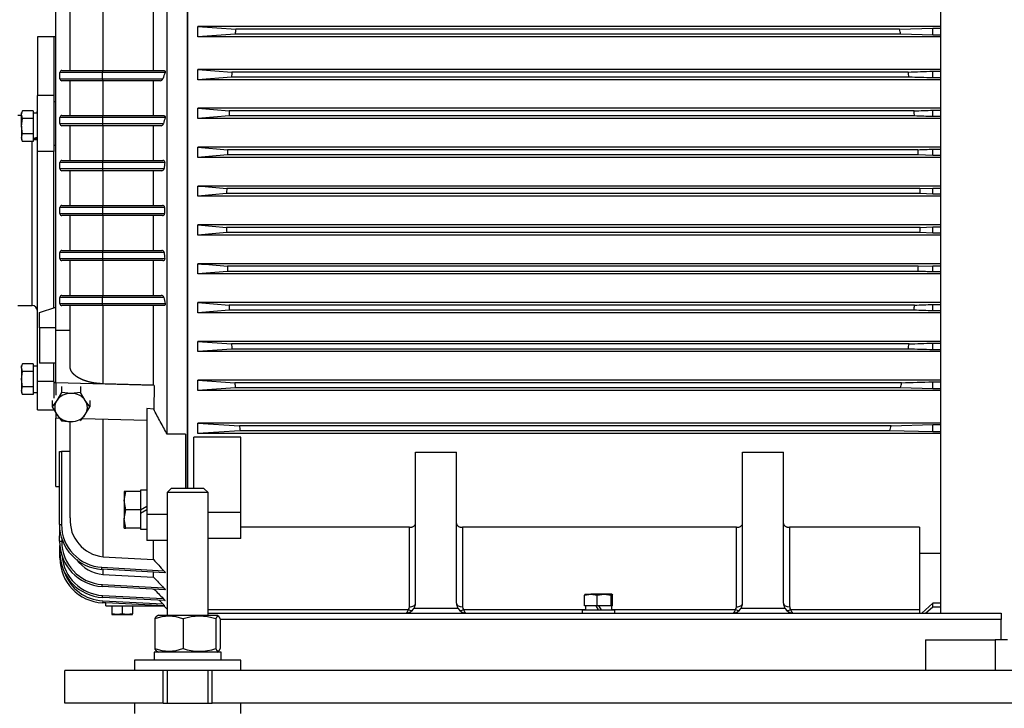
# Model space of a CAD drawing. Header units: millimetres. Extents: x 0 to 415, y -2 to 292.
# Tile 17 of 19: x 246 to 279, y 248 to 271. Entities that reach past the tile are written whole.
import ezdxf

# ---------------------------------------------------------------- set-up
doc = ezdxf.new("R2010")
doc.units = ezdxf.units.MM
for name, color, linetype in [('20_5', 7, 'Continuous'), ('Default', 7, 'Continuous'), ('HEX_SCREW_GRADEC', 7, 'Continuous'), ('HMC3-225-FRAME-B', 7, 'Continuous'), ('HMC3-225-SHIELD_', 7, 'Continuous'), ('HMC3-225_FAN_COV', 7, 'Continuous'), ('HMC3-225_OUTER_B', 7, 'Continuous'), ('NAKRĘTKA_M20-OCY', 7, 'Continuous'), ('OGRANICZNIK_SILN', 7, 'Continuous'), ('PLAIN_WASHERS--P', 7, 'Continuous'), ('PODKŁADKA_OKR._D', 7, 'Continuous'), ('PRĘT_GWINTOWANY', 7, 'Continuous'), ('PŁYTA_PODSTAWY_S', 7, 'Continuous'), ('SPRING_LOCK_WASH', 7, 'Continuous')]:
    doc.layers.add(name, color=color, linetype=linetype)

# ---------------------------------------------------------------- blocks, each defined once
blk = doc.blocks.new('SE3')
at = {"layer": '20_5', "color": 7, "linetype": 'Continuous'}
for p, q in [((252.995, 250.294), (250.813, 250.294)), ((250.813, 250.294), (250.813, 250.027)), ((252.995, 250.027), (252.995, 250.294))]:
    blk.add_line(p, q, dxfattribs=at)
at = {"layer": 'HEX_SCREW_GRADEC', "color": 7, "linetype": 'Continuous'}
for p, q in [((246.525, 267.945), (246.486, 267.877)), ((246.486, 267.819), (246.524, 267.944)), ((246.486, 267.819), (246.486, 267.877)), ((246.486, 267.444), (246.486, 267.819)), ((246.524, 267.694), (246.486, 267.819)), ((246.864, 267.944), (246.524, 267.944)), ((246.525, 267.946), (246.525, 267.945)), ((246.864, 267.944), (246.864, 267.694)), ((246.486, 267.444), (246.524, 267.694)), ((246.864, 267.694), (246.524, 267.694)), ((246.864, 267.694), (246.864, 267.193)), ((246.486, 267.444), (246.486, 267.068)), ((246.524, 267.193), (246.486, 267.444)), ((246.486, 267.068), (246.524, 267.193)), ((246.864, 267.193), (246.524, 267.193)), ((246.864, 267.193), (246.864, 266.943)), ((246.486, 267.068), (246.486, 267.01)), ((246.524, 266.943), (246.486, 267.068)), ((246.486, 267.01), (246.525, 266.942)), ((246.864, 266.943), (246.524, 266.943)), ((246.525, 259.696), (246.486, 259.627)), ((246.486, 259.569), (246.524, 259.694)), ((246.486, 259.569), (246.486, 259.627)), ((246.486, 259.569), (246.486, 259.194)), ((246.524, 259.444), (246.486, 259.569)), ((246.486, 259.194), (246.524, 259.444)), ((246.864, 259.694), (246.524, 259.694)), ((246.864, 259.444), (246.524, 259.444)), ((246.864, 259.694), (246.864, 259.444)), ((246.864, 259.444), (246.864, 258.943)), ((246.486, 259.194), (246.486, 258.818)), ((246.524, 258.943), (246.486, 259.194)), ((246.486, 258.818), (246.524, 258.943)), ((246.486, 258.818), (246.486, 258.76)), ((246.524, 258.693), (246.486, 258.818)), ((246.864, 258.943), (246.524, 258.943)), ((246.864, 258.943), (246.864, 258.693)), ((247.796, 258.96), (247.796, 258.755)), ((248.412, 258.96), (248.412, 258.755)), ((246.486, 258.76), (246.525, 258.692)), ((246.864, 258.693), (246.524, 258.693)), ((247.642, 258.501), (247.488, 258.294)), ((247.488, 258.498), (247.488, 258.294)), ((247.796, 258.755), (247.642, 258.501)), ((248.104, 258.732), (247.796, 258.755)), ((248.412, 258.755), (248.104, 258.732)), ((248.566, 258.501), (248.412, 258.755)), ((248.72, 258.294), (248.566, 258.501)), ((248.72, 258.498), (248.72, 258.294)), ((247.488, 258.294), (247.642, 258.039)), ((248.566, 258.039), (248.72, 258.294)), ((247.642, 258.039), (247.796, 257.832)), ((248.412, 257.832), (248.566, 258.039)), ((247.796, 257.832), (248.104, 257.808)), ((249.834, 255.536), (249.834, 255.236)), ((249.834, 255.236), (249.887, 255.536)), ((249.887, 255.536), (249.834, 255.536)), ((250.364, 255.536), (249.887, 255.536)), ((250.364, 255.536), (250.364, 255.42)), ((249.834, 255.236), (249.834, 254.636)), ((249.887, 254.936), (249.834, 255.236)), ((250.364, 255.051), (250.364, 254.936)), ((249.834, 254.636), (249.887, 254.936)), ((249.834, 254.336), (249.834, 254.636)), ((249.887, 254.336), (249.834, 254.636)), ((250.364, 254.936), (249.887, 254.936)), ((250.364, 254.936), (250.364, 254.816)), ((249.834, 254.336), (249.887, 254.336)), ((250.364, 254.336), (249.887, 254.336)), ((250.364, 254.451), (250.364, 254.336)), ((264.849, 252.147), (265.054, 252.185)), ((264.869, 252.179), (264.849, 252.147)), ((264.849, 251.807), (264.849, 252.147)), ((264.871, 252.185), (265.054, 252.185)), ((265.485, 252.185), (265.054, 252.185)), ((265.054, 252.185), (265.258, 252.147)), ((265.258, 252.147), (265.485, 252.185)), ((265.258, 251.807), (265.258, 252.147)), ((265.735, 252.185), (265.485, 252.185)), ((265.485, 252.185), (265.712, 252.147)), ((265.712, 252.147), (265.735, 252.185)), ((265.712, 251.807), (265.712, 252.147)), ((265.735, 252.185), (265.737, 252.185)), ((265.735, 252.185), (265.758, 252.147)), ((265.758, 251.807), (265.758, 252.147)), ((249.437, 251.799), (249.437, 251.544)), ((249.771, 251.799), (249.771, 251.544)), ((250.104, 251.799), (250.104, 251.544)), ((265.258, 251.807), (264.849, 251.807)), ((265.712, 251.807), (265.258, 251.807)), ((265.758, 251.807), (265.712, 251.807)), ((249.437, 251.544), (249.437, 251.515)), ((249.604, 251.515), (249.437, 251.544)), ((249.437, 251.515), (249.604, 251.515)), ((249.771, 251.544), (249.604, 251.515)), ((249.604, 251.515), (249.937, 251.515)), ((249.937, 251.515), (249.771, 251.544)), ((250.104, 251.544), (249.937, 251.515)), ((249.937, 251.515), (250.104, 251.515)), ((250.104, 251.515), (250.104, 251.544))]:
    blk.add_line(p, q, dxfattribs=at)
for major_axis, start_param, end_param in [((0.533, 0), 2.617994, 3.665191), ((-0.533, 0), 4.712389, 5.759587), ((0.533, 0), 0.523599, 1.570796), ((-0.533, 0), 2.617994, 3.665191), ((0.533, 0), 3.665191, 4.712389), ((0.533, 0), 4.712389, 5.759587)]:
    blk.add_ellipse((248.104, 258.27), major_axis=major_axis, ratio=0.866025, start_param=start_param, end_param=end_param, dxfattribs=at)
at = {"layer": 'HMC3-225-FRAME-B', "color": 7, "linetype": 'Continuous'}
for p, q in [((251.904, 274.052), (251.904, 255.627)), ((252.237, 270.694), (253.472, 270.61)), ((252.237, 270.36), (252.237, 270.694)), ((276.471, 270.694), (252.237, 270.694)), ((253.456, 270.444), (252.237, 270.36)), ((276.471, 270.36), (252.237, 270.36)), ((275.16, 270.444), (253.456, 270.444)), ((275.123, 270.61), (253.472, 270.61)), ((275.123, 270.61), (276.204, 270.642)), ((276.204, 270.412), (275.16, 270.444)), ((276.204, 270.412), (276.204, 270.642)), ((276.204, 270.642), (276.471, 270.642)), ((276.471, 270.412), (276.204, 270.412)), ((252.237, 269.294), (253.348, 269.21)), ((252.237, 268.96), (252.237, 269.294)), ((276.471, 269.294), (252.237, 269.294)), ((275.403, 269.21), (253.348, 269.21)), ((276.204, 269.018), (276.204, 269.237)), ((276.204, 269.237), (276.471, 269.237)), ((253.335, 269.044), (252.237, 268.96)), ((276.471, 268.96), (252.237, 268.96)), ((275.431, 269.044), (253.335, 269.044)), ((276.471, 269.018), (276.204, 269.018)), ((252.237, 268.027), (253.264, 267.944)), ((252.237, 267.694), (252.237, 268.027)), ((276.471, 268.027), (252.237, 268.027)), ((275.593, 267.944), (253.264, 267.944)), ((276.204, 267.756), (276.204, 267.966)), ((276.204, 267.966), (276.471, 267.966)), ((253.255, 267.777), (252.237, 267.694)), ((276.471, 267.694), (252.237, 267.694)), ((275.613, 267.777), (253.255, 267.777)), ((276.471, 267.756), (276.204, 267.756)), ((252.237, 266.76), (253.207, 266.677)), ((252.237, 266.427), (252.237, 266.76)), ((276.471, 266.76), (252.237, 266.76)), ((275.733, 266.51), (253.202, 266.51)), ((275.721, 266.677), (253.207, 266.677)), ((276.204, 266.492), (275.733, 266.51)), ((276.204, 266.492), (276.204, 266.695)), ((276.204, 266.695), (276.471, 266.695)), ((276.471, 266.427), (252.237, 266.427)), ((276.471, 266.492), (276.204, 266.492)), ((252.237, 265.16), (252.237, 265.494)), ((276.471, 265.494), (252.237, 265.494)), ((253.176, 265.244), (252.237, 265.16)), ((275.791, 265.244), (253.176, 265.244)), ((275.787, 265.41), (253.178, 265.41)), ((275.787, 265.41), (276.204, 265.427)), ((276.204, 265.227), (275.791, 265.244)), ((276.204, 265.227), (276.204, 265.427)), ((276.204, 265.427), (276.471, 265.427)), ((276.471, 265.227), (276.204, 265.227)), ((276.471, 265.16), (252.237, 265.16)), ((252.237, 263.894), (252.237, 264.227)), ((252.237, 264.227), (253.176, 264.144)), ((276.471, 264.227), (252.237, 264.227)), ((275.791, 264.144), (253.176, 264.144)), ((275.787, 263.977), (253.178, 263.977)), ((276.204, 263.961), (275.787, 263.977)), ((275.791, 264.144), (276.204, 264.16)), ((276.204, 263.961), (276.204, 264.16)), ((276.204, 264.16), (276.471, 264.16)), ((276.471, 263.961), (276.204, 263.961)), ((276.471, 263.894), (252.237, 263.894)), ((252.237, 262.627), (252.237, 262.96)), ((276.471, 262.96), (252.237, 262.96)), ((253.207, 262.71), (252.237, 262.627)), ((275.733, 262.877), (253.202, 262.877)), ((275.721, 262.71), (253.207, 262.71)), ((275.733, 262.877), (276.204, 262.895)), ((276.204, 262.692), (276.204, 262.895)), ((276.204, 262.895), (276.471, 262.895)), ((276.471, 262.692), (276.204, 262.692)), ((276.471, 262.627), (252.237, 262.627)), ((252.237, 261.694), (253.255, 261.61)), ((252.237, 261.36), (252.237, 261.694)), ((276.471, 261.694), (252.237, 261.694)), ((253.264, 261.444), (252.237, 261.36)), ((275.613, 261.61), (253.255, 261.61)), ((275.593, 261.444), (253.264, 261.444)), ((276.204, 261.422), (276.204, 261.632)), ((276.204, 261.632), (276.471, 261.632)), ((276.471, 261.422), (276.204, 261.422)), ((276.471, 261.36), (252.237, 261.36)), ((252.237, 260.094), (252.237, 260.427)), ((252.237, 260.427), (253.335, 260.344)), ((276.471, 260.427), (252.237, 260.427)), ((253.348, 260.177), (252.237, 260.094)), ((276.471, 260.094), (252.237, 260.094)), ((275.431, 260.344), (253.335, 260.344)), ((275.403, 260.177), (253.348, 260.177)), ((276.204, 260.151), (276.204, 260.37)), ((276.204, 260.37), (276.471, 260.37)), ((276.471, 260.151), (276.204, 260.151)), ((252.237, 258.827), (252.237, 259.16)), ((252.237, 259.16), (253.443, 259.077)), ((276.471, 259.16), (252.237, 259.16)), ((253.459, 258.91), (252.237, 258.827)), ((276.471, 258.827), (252.237, 258.827)), ((275.189, 259.077), (253.443, 259.077)), ((275.152, 258.91), (253.459, 258.91)), ((276.204, 258.879), (275.152, 258.91)), ((276.204, 258.879), (276.204, 259.108)), ((276.204, 259.108), (276.471, 259.108)), ((276.471, 258.879), (276.204, 258.879)), ((252.237, 257.427), (252.237, 257.76)), ((252.237, 257.76), (253.592, 257.677)), ((276.471, 257.76), (252.237, 257.76)), ((274.851, 257.677), (253.592, 257.677)), ((274.851, 257.677), (276.204, 257.713)), ((276.204, 257.474), (276.204, 257.713)), ((276.204, 257.713), (276.471, 257.713)), ((252.104, 255.627), (252.104, 257.299)), ((253.637, 257.299), (252.104, 257.299)), ((253.612, 257.51), (252.237, 257.427)), ((276.471, 257.427), (252.237, 257.427)), ((274.806, 257.51), (253.612, 257.51)), ((253.637, 254.85), (253.637, 257.299)), ((276.204, 257.474), (274.806, 257.51)), ((276.471, 257.474), (276.204, 257.474)), ((259.337, 251.894), (259.337, 256.809)), ((259.337, 256.809), (260.671, 256.809)), ((260.671, 251.894), (260.671, 256.809)), ((270.004, 251.894), (270.004, 256.809)), ((270.004, 256.809), (271.337, 256.809)), ((271.337, 251.894), (271.337, 256.809)), ((253.637, 254.85), (252.571, 254.85)), ((253.637, 254.002), (253.637, 254.85)), ((259.137, 254.363), (253.637, 254.363)), ((259.137, 251.765), (259.137, 254.363)), ((260.871, 254.363), (260.871, 251.765)), ((269.804, 254.363), (260.871, 254.363)), ((269.804, 251.765), (269.804, 254.363)), ((271.537, 254.363), (271.537, 251.765)), ((275.771, 254.363), (271.537, 254.363)), ((275.771, 254.363), (275.771, 251.679)), ((253.637, 254.002), (252.571, 254.002)), ((276.471, 253.513), (275.771, 253.513)), ((276.204, 251.887), (275.851, 251.56)), ((275.97, 251.56), (276.204, 251.769)), ((276.204, 251.769), (276.204, 251.887)), ((276.471, 251.887), (276.204, 251.887)), ((276.204, 251.769), (276.471, 251.769)), ((252.571, 251.679), (259.106, 251.679)), ((252.571, 251.56), (278.437, 251.56)), ((259.293, 251.727), (260.715, 251.727)), ((260.902, 251.679), (264.875, 251.679)), ((265.733, 251.679), (269.773, 251.679)), ((269.959, 251.727), (271.382, 251.727)), ((271.568, 251.679), (275.771, 251.679)), ((275.771, 251.679), (275.771, 251.56)), ((278.437, 251.56), (278.437, 251.36)), ((278.437, 251.36), (252.97, 251.36)), ((278.437, 250.694), (278.437, 251.36))]:
    blk.add_line(p, q, dxfattribs=at)
for centre, radius, start, end in [((314.524, 264.486), 61.358, 174.27169, 174.42808), ((247.067, 264.254), 28.767, 12.4253, 12.7654), ((313.289, 264.596), 60.119, 175.59786, 175.75716), ((248.283, 264.495), 27.527, 9.5115, 9.8635), ((312.387, 264.656), 59.214, 176.81718, 176.97868), ((249.128, 264.62), 26.672, 6.7978, 7.1585), ((311.722, 264.686), 58.549, 178.05109, 178.21427), ((249.705, 264.678), 26.093, 4.0278, 4.3948), ((311.403, 264.693), 58.229, 179.29451, 179.45848), ((249.996, 264.693), 25.801, 1.2229, 1.593), ((249.996, 264.694), 25.801, 358.407, 358.7772), ((311.696, 264.701), 58.523, 181.78571, 181.94897), ((249.705, 264.71), 26.093, 355.6052, 355.9722), ((312.301, 264.727), 59.128, 183.0212, 183.18294), ((249.128, 264.767), 26.672, 352.8415, 353.2022), ((313.171, 264.783), 60, 184.24269, 184.40229), ((248.283, 264.892), 27.527, 350.1365, 350.4885), ((314.249, 264.874), 61.082, 185.4462, 185.60326), ((247.194, 265.105), 28.637, 347.5065, 347.8479), ((315.584, 265.017), 62.424, 186.75274, 186.90681), ((245.752, 265.459), 30.122, 344.6995, 345.028), ((259.004, 251.765), 0.133, 320, 360), ((259.004, 251.894), 0.333, 330, 0), ((261.004, 251.894), 0.333, 180, 210), ((261.004, 251.765), 0.133, 180, 220), ((269.671, 251.765), 0.133, 320, 0), ((269.671, 251.894), 0.333, 330, 0), ((271.671, 251.894), 0.333, 180, 210), ((271.671, 251.765), 0.133, 180, 220), ((259.004, 251.894), 0.333, 270, 330), ((259.004, 251.91), 0.349, 270.1673, 271.6965), ((261.004, 251.894), 0.333, 210, 270), ((269.671, 251.894), 0.333, 270, 330), ((269.67, 251.91), 0.349, 270.1673, 271.6965), ((271.671, 251.894), 0.333, 210, 270), ((271.671, 251.91), 0.349, 268.3035, 269.7428)]:
    blk.add_arc(centre, radius, start, end, dxfattribs=at)
for centre, major_axis, ratio, start_param, end_param in [((-696.974, 216.82), (1556.759, -2.507), 0.043207, 0.895567, 0.896053), ((-588.151, 313.906), (1359.005, 0.714), 0.04545, -0.881951, -0.88149), ((263.938, 264.694), (0, -25.046), 0.429791, -1.548832, -1.542175), ((-333.132, 229.417), (1070.75, -8.58), 0.043325, 0.965765, 0.966313), ((-611.366, 308.084), (1460.919, 5.164), 0.04273, -0.918494, -0.917985), ((259.137, 251.894), (-0.2, 0), 0.642788, 1.570796, 3.141593), ((260.871, 251.894), (-0.2, 0), 0.642788, 0, 1.570796), ((269.804, 251.894), (-0.2, 0), 0.642788, 1.570796, 3.141593), ((271.537, 251.894), (-0.2, 0), 0.642788, 0, 1.570796), ((259.106, 251.808), (0.153, -0.129), 0.540716, 5.138328, 6.283185), ((260.902, 251.808), (0.153, 0.129), 0.540716, 3.141593, 4.28645), ((269.773, 251.808), (0.153, -0.129), 0.540716, 5.138328, 6.283185), ((271.568, 251.808), (0.153, 0.129), 0.540716, 3.141593, 4.28645)]:
    blk.add_ellipse(centre, major_axis=major_axis, ratio=ratio, start_param=start_param, end_param=end_param, dxfattribs=at)
for points in [[(275.403, 269.21), (275.67, 269.219), (275.937, 269.228), (276.204, 269.237)], [(276.204, 269.018), (275.947, 269.026), (275.689, 269.035), (275.431, 269.044)], [(275.593, 267.944), (275.796, 267.951), (276, 267.958), (276.204, 267.966)], [(253.202, 266.51), (252.88, 266.483), (252.559, 266.455), (252.237, 266.427)], [(252.237, 265.494), (252.551, 265.466), (252.864, 265.438), (253.178, 265.41)], [(253.178, 263.977), (252.864, 263.949), (252.551, 263.921), (252.237, 263.894)], [(252.237, 262.96), (252.559, 262.933), (252.88, 262.905), (253.202, 262.877)], [(276.204, 261.422), (276, 261.429), (275.796, 261.436), (275.593, 261.444)], [(276.204, 260.151), (275.937, 260.159), (275.67, 260.168), (275.403, 260.177)], [(275.431, 260.344), (275.689, 260.352), (275.947, 260.361), (276.204, 260.37)], [(275.189, 259.077), (275.528, 259.087), (275.866, 259.098), (276.204, 259.108)]]:
    blk.add_open_spline(points, degree=3, dxfattribs=at)
for points, knots in [([(259.137, 254.363), (259.141, 254.363), (259.148, 254.363), (259.16, 254.364), (259.171, 254.365), (259.182, 254.366), (259.192, 254.368), (259.203, 254.37), (259.223, 254.374), (259.249, 254.383), (259.279, 254.398), (259.304, 254.417), (259.32, 254.434), (259.329, 254.45), (259.334, 254.462), (259.337, 254.474), (259.337, 254.482), (259.337, 254.486)], [0, 0, 0, 0, 0.035807, 0.071436, 0.107003, 0.142624, 0.178415, 0.214491, 0.250963, 0.376073, 0.499822, 0.623589, 0.7489, 0.812524, 0.875172, 0.937456, 1, 1, 1, 1]), ([(260.671, 254.486), (260.671, 254.483), (260.671, 254.479), (260.672, 254.472), (260.673, 254.465), (260.675, 254.458), (260.678, 254.451), (260.682, 254.445), (260.689, 254.433), (260.703, 254.417), (260.728, 254.398), (260.758, 254.383), (260.788, 254.374), (260.812, 254.368), (260.831, 254.365), (260.851, 254.363), (260.864, 254.363), (260.871, 254.363)], [0, 0, 0, 0, 0.035814, 0.07145, 0.107021, 0.142645, 0.178436, 0.214508, 0.250973, 0.376096, 0.49983, 0.623611, 0.748909, 0.812542, 0.87519, 0.937468, 1, 1, 1, 1]), ([(269.804, 254.363), (269.808, 254.363), (269.815, 254.363), (269.826, 254.364), (269.837, 254.365), (269.848, 254.366), (269.859, 254.368), (269.87, 254.37), (269.889, 254.374), (269.916, 254.383), (269.946, 254.398), (269.971, 254.417), (269.986, 254.434), (269.995, 254.45), (270, 254.462), (270.003, 254.474), (270.004, 254.482), (270.004, 254.486)], [0, 0, 0, 0, 0.035807, 0.071436, 0.107003, 0.142624, 0.178415, 0.214491, 0.250963, 0.376073, 0.499822, 0.623589, 0.7489, 0.812524, 0.875172, 0.937456, 1, 1, 1, 1]), ([(271.337, 254.486), (271.337, 254.483), (271.337, 254.479), (271.338, 254.472), (271.34, 254.465), (271.342, 254.458), (271.345, 254.451), (271.348, 254.445), (271.356, 254.433), (271.37, 254.417), (271.395, 254.398), (271.425, 254.383), (271.454, 254.374), (271.479, 254.368), (271.498, 254.365), (271.518, 254.363), (271.531, 254.363), (271.537, 254.363)], [0, 0, 0, 0, 0.035814, 0.07145, 0.107021, 0.142645, 0.178436, 0.214508, 0.250973, 0.376096, 0.49983, 0.623611, 0.748909, 0.812542, 0.87519, 0.937468, 1, 1, 1, 1]), ([(259.004, 251.56), (259.006, 251.56), (259.01, 251.561), (259.015, 251.561), (259.021, 251.563), (259.026, 251.565), (259.031, 251.567), (259.034, 251.569), (259.037, 251.571), (259.037, 251.571)], [0, 0, 0, 0, 0.0512679, 0.1004734, 0.1476166, 0.1926975, 0.2357162, 0.2766729, 0.296378, 0.296378, 0.296378, 0.296378]), ([(259.037, 251.571), (259.038, 251.572), (259.04, 251.573), (259.044, 251.575), (259.047, 251.579), (259.051, 251.582), (259.054, 251.585), (259.057, 251.588), (259.063, 251.595), (259.071, 251.606), (259.081, 251.622), (259.091, 251.64), (259.099, 251.659), (259.104, 251.673), (259.106, 251.679)], [0.296378, 0.296378, 0.296378, 0.296378, 0.3155676, 0.3524006, 0.3871721, 0.4198822, 0.4505315, 0.4791201, 0.5056486, 0.6136976, 0.7171243, 0.8159593, 0.9102377, 1, 1, 1, 1]), ([(260.902, 251.679), (260.903, 251.676), (260.906, 251.668), (260.91, 251.657), (260.914, 251.647), (260.919, 251.636), (260.924, 251.626), (260.93, 251.617), (260.935, 251.608), (260.941, 251.599), (260.947, 251.591), (260.954, 251.584), (260.962, 251.577), (260.967, 251.573), (260.97, 251.571)], [0, 0, 0, 0, 0.0493171, 0.1000235, 0.152127, 0.2056346, 0.2605529, 0.3168878, 0.3746449, 0.4338295, 0.4944464, 0.5545126, 0.6242536, 0.7036719, 0.7036719, 0.7036719, 0.7036719]), ([(269.671, 251.56), (269.672, 251.56), (269.676, 251.561), (269.682, 251.561), (269.687, 251.563), (269.692, 251.565), (269.697, 251.567), (269.701, 251.569), (269.703, 251.571), (269.704, 251.571)], [0, 0, 0, 0, 0.0512679, 0.1004734, 0.1476166, 0.1926975, 0.2357162, 0.2766729, 0.296378, 0.296378, 0.296378, 0.296378]), ([(269.704, 251.571), (269.705, 251.572), (269.707, 251.573), (269.71, 251.575), (269.714, 251.579), (269.718, 251.582), (269.721, 251.585), (269.724, 251.588), (269.73, 251.595), (269.738, 251.606), (269.748, 251.622), (269.757, 251.64), (269.765, 251.659), (269.77, 251.673), (269.773, 251.679)], [0.296378, 0.296378, 0.296378, 0.296378, 0.3155676, 0.3524006, 0.3871721, 0.4198822, 0.4505315, 0.4791201, 0.5056486, 0.6136976, 0.7171243, 0.8159593, 0.9102377, 1, 1, 1, 1]), ([(271.568, 251.679), (271.57, 251.676), (271.572, 251.668), (271.576, 251.657), (271.581, 251.647), (271.586, 251.636), (271.591, 251.626), (271.596, 251.617), (271.602, 251.608), (271.608, 251.599), (271.614, 251.591), (271.621, 251.584), (271.628, 251.577), (271.634, 251.573), (271.637, 251.571)], [0, 0, 0, 0, 0.0493171, 0.1000235, 0.152127, 0.2056346, 0.2605529, 0.3168878, 0.3746449, 0.4338295, 0.4944464, 0.5545126, 0.6242536, 0.7036719, 0.7036719, 0.7036719, 0.7036719])]:
    blk.add_open_spline(points, degree=3, knots=knots, dxfattribs=at)
at = {"layer": 'HMC3-225-SHIELD_', "color": 7, "linetype": 'Continuous'}
for p, q in [((249.145, 269.26), (249.145, 275.983)), ((248.071, 269.26), (248.071, 274.719)), ((251.904, 255.627), (251.904, 274.052)), ((247.604, 260.783), (247.604, 273.669)), ((251.237, 257.403), (251.237, 271.985)), ((250.796, 269.26), (250.796, 271.165)), ((247.537, 270.36), (247.537, 268.444)), ((247.604, 270.36), (247.537, 270.36)), ((249.123, 269.194), (247.737, 269.194)), ((247.737, 268.994), (247.737, 269.194)), ((247.804, 269.26), (249.127, 269.26)), ((251.17, 269.194), (249.123, 269.194)), ((249.123, 269.194), (249.123, 268.994)), ((249.127, 269.26), (251.128, 269.26)), ((247.737, 268.994), (249.123, 268.994)), ((249.127, 268.927), (247.804, 268.927)), ((248.071, 267.794), (248.071, 268.927)), ((249.123, 268.994), (251.098, 268.994)), ((251.008, 268.927), (249.127, 268.927)), ((249.145, 267.794), (249.145, 268.927)), ((250.796, 267.794), (250.796, 268.927)), ((247.604, 268.244), (247.537, 268.244)), ((247.804, 267.794), (249.13, 267.794)), ((249.13, 267.794), (251.117, 267.794)), ((249.127, 267.727), (247.737, 267.727)), ((247.737, 267.527), (247.737, 267.727)), ((247.737, 267.527), (249.127, 267.527)), ((251.169, 267.727), (249.127, 267.727)), ((249.127, 267.727), (249.127, 267.527)), ((249.127, 267.527), (251.121, 267.527)), ((249.13, 267.46), (247.804, 267.46)), ((248.071, 266.327), (248.071, 267.46)), ((251.037, 267.46), (249.13, 267.46)), ((249.145, 266.327), (249.145, 267.46)), ((250.796, 266.327), (250.796, 267.46)), ((247.604, 266.813), (247.537, 266.813)), ((247.537, 261.517), (247.537, 266.619)), ((249.124, 266.26), (247.737, 266.26)), ((247.737, 266.06), (247.737, 266.26)), ((247.804, 266.327), (249.128, 266.327)), ((251.16, 266.26), (249.124, 266.26)), ((249.124, 266.26), (249.124, 266.06)), ((249.128, 266.327), (251.099, 266.327)), ((247.737, 266.06), (249.124, 266.06)), ((249.128, 265.994), (247.804, 265.994)), ((248.071, 264.86), (248.071, 265.994)), ((249.124, 266.06), (251.136, 266.06)), ((251.059, 265.994), (249.128, 265.994)), ((249.145, 264.86), (249.145, 265.994)), ((250.796, 264.86), (250.796, 265.994)), ((249.13, 264.794), (247.737, 264.794)), ((247.737, 264.594), (247.737, 264.794)), ((247.737, 264.594), (249.13, 264.594)), ((247.804, 264.86), (249.133, 264.86)), ((251.155, 264.794), (249.13, 264.794)), ((249.13, 264.794), (249.13, 264.594)), ((249.13, 264.594), (251.155, 264.594)), ((249.133, 264.86), (251.085, 264.86)), ((249.133, 264.527), (247.804, 264.527)), ((248.071, 263.394), (248.071, 264.527)), ((251.085, 264.527), (249.133, 264.527)), ((249.145, 263.394), (249.145, 264.527)), ((250.796, 263.394), (250.796, 264.527)), ((249.131, 263.327), (247.737, 263.327)), ((247.737, 263.127), (247.737, 263.327)), ((247.804, 263.394), (249.134, 263.394)), ((251.137, 263.327), (249.131, 263.327)), ((249.131, 263.327), (249.131, 263.127)), ((249.134, 263.394), (251.06, 263.394)), ((247.737, 263.127), (249.131, 263.127)), ((249.134, 263.06), (247.804, 263.06)), ((248.071, 261.927), (248.071, 263.06)), ((249.131, 263.127), (251.161, 263.127)), ((251.1, 263.06), (249.134, 263.06)), ((249.145, 261.927), (249.145, 263.06)), ((250.796, 261.927), (250.796, 263.06)), ((249.122, 261.86), (247.737, 261.86)), ((247.737, 261.66), (247.737, 261.86)), ((247.804, 261.927), (249.126, 261.927)), ((251.125, 261.86), (249.122, 261.86)), ((249.122, 261.86), (249.122, 261.66)), ((249.126, 261.927), (251.041, 261.927)), ((247.071, 261.371), (247.604, 261.538)), ((247.071, 260.871), (247.071, 261.371)), ((247.737, 261.66), (249.122, 261.66)), ((249.126, 261.594), (247.804, 261.594)), ((248.071, 259.611), (248.071, 261.594)), ((249.122, 261.66), (251.173, 261.66)), ((251.121, 261.594), (249.126, 261.594)), ((249.145, 259.044), (249.145, 261.594)), ((250.796, 259.001), (250.796, 261.594)), ((247.071, 260.871), (247.071, 259.716)), ((247.604, 260.871), (247.071, 260.871)), ((248.071, 260.783), (247.604, 260.783)), ((247.604, 259.075), (247.604, 260.783)), ((247.604, 259.716), (247.071, 259.716)), ((247.537, 259.115), (247.537, 259.716)), ((247.537, 259.083), (247.604, 259.083)), ((250.814, 258.991), (247.604, 259.075)), ((247.604, 259.075), (247.604, 258.672)), ((250.796, 259.001), (249.145, 259.044)), ((250.814, 258.991), (250.796, 259.001)), ((250.814, 258.991), (250.798, 258.218)), ((250.798, 258.218), (250.571, 258.242)), ((250.571, 258.242), (250.571, 254.779)), ((247.604, 258.102), (247.604, 257.921)), ((247.732, 257.917), (247.604, 257.921)), ((247.604, 255.694), (247.604, 257.921)), ((250.571, 257.843), (248.461, 257.898)), ((249.145, 253.404), (249.145, 257.889)), ((248.071, 254.668), (248.071, 257.81)), ((251.837, 257.403), (251.237, 257.403)), ((251.837, 257.403), (251.837, 255.627)), ((247.724, 256.835), (247.791, 256.835)), ((247.724, 254.457), (247.724, 256.835)), ((247.791, 256.835), (247.791, 254.457)), ((248.071, 256.835), (247.791, 256.835)), ((247.604, 255.694), (247.724, 255.694)), ((250.571, 254.779), (250.571, 253.931)), ((251.237, 254.779), (250.571, 254.779)), ((247.724, 254.457), (247.791, 254.457)), ((247.731, 253.911), (247.735, 254.279)), ((247.799, 253.994), (247.798, 253.91)), ((247.731, 253.911), (247.798, 253.91)), ((247.737, 253.54), (247.737, 253.767)), ((251.237, 253.931), (250.571, 253.931)), ((250.796, 253.308), (250.796, 253.931)), ((247.737, 253.365), (247.737, 253.54)), ((247.737, 253.54), (247.776, 253.54)), ((247.748, 253.365), (247.737, 253.365)), ((249.106, 252.993), (249.11, 253.059)), ((249.11, 253.059), (251.128, 252.943)), ((251.163, 252.874), (249.106, 252.993)), ((249.145, 252.825), (249.145, 252.991)), ((250.796, 252.735), (250.796, 252.895)), ((249.12, 252.433), (249.123, 252.5)), ((251.168, 252.324), (249.12, 252.433)), ((249.123, 252.5), (251.121, 252.393)), ((249.129, 252.076), (249.132, 252.142)), ((251.166, 251.971), (249.129, 252.076)), ((249.132, 252.142), (251.11, 252.041)), ((249.134, 251.967), (249.131, 251.9)), ((249.237, 251.895), (249.131, 251.9)), ((249.134, 251.967), (251.094, 251.869)), ((249.237, 251.799), (249.237, 251.895)), ((251.147, 251.799), (249.237, 251.895)), ((249.237, 251.799), (251.147, 251.799)), ((251.139, 251.792), (251.237, 251.694)), ((251.159, 251.799), (251.147, 251.799))]:
    blk.add_line(p, q, dxfattribs=at)
for centre, radius, start, end in [((247.804, 269.194), 0.0667, 90, 180), ((247.804, 268.994), 0.0667, 180, 270), ((251.001, 269.03), 0.103, 273.8413, 339.3241), ((247.804, 267.727), 0.0667, 90, 180), ((247.804, 267.527), 0.0667, 180, 270), ((251.034, 267.55), 0.0899, 271.8326, 345.0383), ((247.804, 266.26), 0.0667, 90, 180), ((251.102, 266.268), 0.0587, 352.1556, 93.0138), ((263.718, 264.651), 12.66, 172.6979, 173.6095), ((247.804, 266.06), 0.0667, 180, 270), ((251.059, 266.072), 0.0782, 269.8995, 351.5097), ((247.804, 264.794), 0.0667, 90, 180), ((247.804, 264.594), 0.0667, 180, 270), ((251.087, 264.793), 0.0678, 0.8989, 91.5524), ((251.087, 264.595), 0.0677, 268.3584, 359.1903), ((263.418, 264.694), 12.264, 179.5328, 180.4672), ((247.804, 263.327), 0.0667, 90, 180), ((251.06, 263.316), 0.0779, 8.3093, 90.0026), ((263.775, 264.736), 12.716, 186.3605, 187.268), ((247.804, 263.127), 0.0667, 180, 270), ((251.103, 263.119), 0.0586, 267.1381, 7.9753), ((247.804, 261.86), 0.0667, 90, 180), ((251.038, 261.837), 0.09, 15.0223, 88.2779), ((247.804, 261.66), 0.0667, 180, 270), ((249.272, 254.6), 1.203, 176.755, 263.938), ((249.191, 254.457), 1.467, 180, 266.6972), ((249.191, 254.457), 1.4, 180, 266.6972), ((249.198, 253.898), 1.467, 179.4859, 266.945), ((249.198, 253.898), 1.4, 179.4859, 266.945), ((249.204, 253.54), 1.467, 180, 267.0592), ((249.204, 253.365), 1.467, 180, 267.1413), ((249.204, 253.54), 1.4, 184.5708, 267.0592), ((249.236, 253.988), 1.166, 215.0733, 265.4889), ((249.204, 253.365), 1.4, 199.0482, 267.1413), ((517.944, 507.137), 368.902, 223.60009, 223.67341), ((971.098, 959.76), 1009.579, 224.482212, 224.507646), ((250.58, 251.324), 0.749, 39.3686, 46.7045)]:
    blk.add_arc(centre, radius, start, end, dxfattribs=at)
for centre, major_axis, ratio, start_param, end_param in [((249.127, 269.194), (0, -0.0667), 0.055045, 3.141593, 4.712389), ((266.94, 263.389), (0, 16.827), 0.998484, 1.218568, 1.231202), ((249.127, 268.994), (0, 0.0667), 0.055045, 1.570796, 3.141593), ((249.13, 267.727), (0, -0.0667), 0.052584, 3.141593, 4.712389), ((249.13, 267.527), (0, 0.0667), 0.052584, 1.570796, 3.141593), ((264.837, 264.338), (0, 14.101), 0.998617, 1.328068, 1.342654), ((249.128, 266.26), (0, -0.0667), 0.054128, 3.141593, 4.712389), ((249.128, 266.06), (0, 0.0667), 0.054128, 1.570796, 3.141593), ((249.133, 264.794), (0, -0.0667), 0.050575, 3.141593, 4.712389), ((249.133, 264.594), (0, 0.0667), 0.050575, 1.570796, 3.141593), ((249.134, 263.327), (0, -0.0667), 0.049659, 3.141593, 4.712389), ((249.134, 263.127), (0, 0.0667), 0.049659, 1.570796, 3.141593), ((249.126, 261.86), (0, -0.0667), 0.055466, 3.141593, 4.712389), ((264.809, 265.051), (0, -14.072), 0.998461, 4.941142, 4.95576), ((249.126, 261.66), (0, 0.0667), 0.055466, 1.570796, 3.141593)]:
    blk.add_ellipse(centre, major_axis=major_axis, ratio=ratio, start_param=start_param, end_param=end_param, dxfattribs=at)
for points, degree, knots in [([(251.128, 269.26), (251.131, 269.26), (251.135, 269.26), (251.141, 269.259), (251.147, 269.258), (251.152, 269.255), (251.157, 269.253), (251.161, 269.249), (251.166, 269.244), (251.171, 269.235), (251.174, 269.224), (251.174, 269.213), (251.173, 269.203), (251.171, 269.197), (251.17, 269.194)], 3, [0, 0, 0, 0, 0.081018, 0.158, 0.231381, 0.301663, 0.369418, 0.435282, 0.499947, 0.63036, 0.749292, 0.831975, 0.914209, 1, 1, 1, 1]), ([(251.117, 267.794), (251.119, 267.794), (251.124, 267.793), (251.13, 267.793), (251.136, 267.791), (251.142, 267.789), (251.147, 267.786), (251.152, 267.783), (251.158, 267.777), (251.164, 267.769), (251.169, 267.758), (251.171, 267.747), (251.171, 267.737), (251.169, 267.73), (251.169, 267.727)], 3, [0, 0, 0, 0, 0.079306, 0.155224, 0.228131, 0.298455, 0.366671, 0.433301, 0.498903, 0.630607, 0.749226, 0.834014, 0.916154, 1, 1, 1, 1]), ([(251.173, 261.66), (251.174, 261.659), (251.174, 261.655), (251.175, 261.65), (251.175, 261.645), (251.175, 261.64), (251.174, 261.635), (251.173, 261.628), (251.169, 261.618), (251.159, 261.606), (251.143, 261.595), (251.129, 261.594), (251.121, 261.594)], 3, [0, 0, 0, 0, 0.042368, 0.083794, 0.124813, 0.165974, 0.207822, 0.250876, 0.369325, 0.501033, 0.73619, 1, 1, 1, 1]), ([(249.145, 259.044), (248.928, 259.05), (248.729, 259.095), (248.631, 259.118), (248.544, 259.149), (248.456, 259.181), (248.382, 259.22), (248.308, 259.259), (248.25, 259.304), (248.192, 259.35), (248.151, 259.4), (248.111, 259.45), (248.091, 259.503), (248.071, 259.557), (248.071, 259.611)], 2, [0, 0, 0, 0.25, 0.25, 0.375, 0.375, 0.5, 0.5, 0.625, 0.625, 0.75, 0.75, 0.875, 0.875, 1, 1, 1]), ([(251.237, 257.403), (251.162, 257.537), (251.087, 257.673), (250.94, 257.945), (250.868, 258.081), (250.798, 258.218)], 3, [0, 0, 0, 0, 0.5, 0.5, 1, 1, 1, 1]), ([(251.128, 252.943), (251.13, 252.941), (251.134, 252.936), (251.14, 252.929), (251.146, 252.922), (251.151, 252.916), (251.155, 252.909), (251.159, 252.904), (251.164, 252.896), (251.168, 252.887), (251.17, 252.879), (251.169, 252.875), (251.165, 252.874), (251.163, 252.874)], 3, [0, 0, 0, 0, 0.081798, 0.159192, 0.232655, 0.302738, 0.370078, 0.435388, 0.499453, 0.633728, 0.75358, 0.871355, 1, 1, 1, 1]), ([(251.121, 252.393), (251.124, 252.391), (251.128, 252.386), (251.134, 252.379), (251.14, 252.372), (251.146, 252.366), (251.151, 252.36), (251.155, 252.354), (251.161, 252.347), (251.166, 252.338), (251.17, 252.331), (251.171, 252.326), (251.171, 252.324), (251.169, 252.324), (251.168, 252.324)], 3, [0, 0, 0, 0, 0.080101, 0.156497, 0.229589, 0.299838, 0.36776, 0.433928, 0.498958, 0.6303, 0.749079, 0.832878, 0.915109, 1, 1, 1, 1]), ([(251.11, 252.041), (251.112, 252.038), (251.117, 252.034), (251.123, 252.027), (251.129, 252.02), (251.135, 252.014), (251.141, 252.008), (251.146, 252.002), (251.152, 251.994), (251.159, 251.986), (251.164, 251.979), (251.167, 251.974), (251.168, 251.971), (251.167, 251.971), (251.166, 251.971)], 3, [0, 0, 0, 0, 0.07855, 0.154005, 0.226726, 0.297116, 0.365618, 0.432715, 0.498919, 0.630743, 0.749352, 0.835044, 0.917132, 1, 1, 1, 1])]:
    blk.add_open_spline(points, degree=degree, knots=knots, dxfattribs=at)
for points in [[(249.145, 253.404), (249.695, 253.372), (250.245, 253.34), (250.796, 253.308)], [(250.796, 253.308), (250.906, 253.186), (251.017, 253.065), (251.128, 252.943)], [(249.145, 252.825), (249.695, 252.795), (250.245, 252.765), (250.796, 252.735)], [(250.982, 251.98), (251.019, 251.943), (251.057, 251.906), (251.094, 251.869)]]:
    blk.add_open_spline(points, degree=3, dxfattribs=at)
at = {"layer": 'HMC3-225_FAN_COV', "color": 7, "linetype": 'Continuous'}
blk.add_line((276.471, 251.56), (276.471, 279.507), dxfattribs=at)
at = {"layer": 'HMC3-225_OUTER_B', "color": 7, "linetype": 'Continuous'}
for p, q in [((247.004, 270.36), (247.004, 268.444)), ((247.537, 270.36), (247.004, 270.36)), ((247.537, 270.36), (247.537, 268.444)), ((247.004, 266.619), (247.004, 268.444)), ((247.537, 268.444), (247.004, 268.444)), ((247.537, 268.444), (247.537, 266.619)), ((246.486, 267.794), (246.371, 267.794)), ((246.837, 261.594), (246.837, 266.943)), ((247.537, 266.619), (247.004, 266.619)), ((247.004, 259.115), (247.004, 266.619)), ((247.537, 261.517), (247.537, 266.619)), ((246.371, 261.594), (246.837, 261.594)), ((247.537, 259.115), (247.537, 259.716)), ((247.004, 258.194), (247.004, 259.115)), ((247.537, 259.115), (247.004, 259.115)), ((247.537, 259.115), (247.537, 258.572)), ((247.004, 258.194), (247.537, 258.194))]:
    blk.add_line(p, q, dxfattribs=at)
for centre, start, end in [((246.837, 267.96), 328.3991, 0), ((246.837, 261.427), 0, 90)]:
    blk.add_arc(centre, 0.167, start, end, dxfattribs=at)
at = {"layer": 'NAKRĘTKA_M20-OCY', "color": 7, "linetype": 'Continuous'}
for p, q in [((250.954, 251.494), (250.889, 251.456)), ((250.954, 251.494), (252.854, 251.494)), ((252.919, 251.456), (252.854, 251.494)), ((250.837, 251.375), (250.837, 250.412)), ((251.754, 251.375), (251.754, 250.412)), ((252.82, 251.375), (252.82, 250.412)), ((252.97, 251.375), (252.97, 250.412)), ((250.889, 250.331), (250.954, 250.294)), ((252.854, 250.294), (252.919, 250.331))]:
    blk.add_line(p, q, dxfattribs=at)
for centre, radius, start, end in [((251.295, 250.231), 1.233, 68.1855, 111.8145), ((252.287, 249.81), 1.653, 71.1822, 108.8178), ((251.295, 251.557), 1.233, 248.1855, 291.8145), ((252.287, 251.961), 1.639, 251.0089, 288.9911)]:
    blk.add_arc(centre, radius, start, end, dxfattribs=at)
for points, knots in [([(250.837, 251.375), (250.857, 251.419), (250.874, 251.441), (250.885, 251.454), (250.895, 251.46)], [0, 0, 0, 0.25, 0.25, 0.3865151, 0.3865151, 0.3865151]), ([(252.97, 251.375), (252.951, 251.419), (252.933, 251.441), (252.914, 251.465), (252.895, 251.465), (252.877, 251.465), (252.857, 251.441), (252.84, 251.419), (252.82, 251.375)], [0, 0, 0, 0.25, 0.25, 0.5, 0.5, 0.75, 0.75, 1, 1, 1]), ([(250.895, 250.328), (250.885, 250.334), (250.874, 250.347), (250.857, 250.368), (250.837, 250.412)], [0.6147594, 0.6147594, 0.6147594, 0.75, 0.75, 1, 1, 1]), ([(252.82, 250.412), (252.84, 250.368), (252.857, 250.347), (252.877, 250.323), (252.895, 250.323), (252.914, 250.322), (252.933, 250.347), (252.951, 250.368), (252.97, 250.412)], [0, 0, 0, 0.25, 0.25, 0.5, 0.5, 0.75, 0.75, 1, 1, 1])]:
    blk.add_open_spline(points, degree=2, knots=knots, dxfattribs=at)
at = {"layer": 'OGRANICZNIK_SILN', "color": 7, "linetype": 'Continuous'}
for p, q in [((275.971, 250.694), (278.237, 250.694)), ((275.971, 250.694), (275.971, 249.694)), ((278.637, 250.694), (278.237, 250.694)), ((278.237, 250.694), (278.237, 249.694))]:
    blk.add_line(p, q, dxfattribs=at)
at = {"layer": 'PLAIN_WASHERS--P', "color": 7, "linetype": 'Continuous'}
for p, q in [((264.771, 251.667), (265.837, 251.667)), ((264.771, 251.667), (264.771, 251.56)), ((265.837, 251.56), (265.837, 251.667))]:
    blk.add_line(p, q, dxfattribs=at)
at = {"layer": 'PODKŁADKA_OKR._D', "color": 7, "linetype": 'Continuous'}
for p, q in [((253.637, 250.027), (250.171, 250.027)), ((250.171, 250.027), (250.171, 249.694)), ((253.637, 249.694), (253.637, 250.027)), ((252.704, 249.694), (251.104, 249.694)), ((250.171, 248.627), (250.171, 248.294)), ((251.104, 248.627), (252.704, 248.627)), ((253.637, 248.294), (253.637, 248.627))]:
    blk.add_line(p, q, dxfattribs=at)
at = {"layer": 'PRĘT_GWINTOWANY', "color": 7, "linetype": 'Continuous'}
for p, q in [((251.371, 255.627), (251.237, 255.494)), ((252.437, 255.627), (251.371, 255.627)), ((252.571, 255.494), (252.437, 255.627)), ((252.571, 255.494), (251.237, 255.494)), ((251.237, 255.494), (251.237, 251.494)), ((252.571, 251.494), (252.571, 255.494)), ((251.237, 249.694), (251.237, 248.627)), ((252.571, 248.627), (252.571, 249.694))]:
    blk.add_line(p, q, dxfattribs=at)
at = {"layer": 'PŁYTA_PODSTAWY_S', "color": 7, "linetype": 'Continuous'}
for p, q in [((251.104, 249.694), (247.904, 249.694)), ((247.904, 248.627), (247.904, 249.694)), ((251.104, 248.627), (251.104, 249.694)), ((282.437, 249.694), (252.704, 249.694)), ((252.704, 248.627), (252.704, 249.694)), ((251.104, 248.627), (247.904, 248.627)), ((282.437, 248.627), (252.704, 248.627))]:
    blk.add_line(p, q, dxfattribs=at)
at = {"layer": 'SPRING_LOCK_WASH', "color": 7, "linetype": 'Continuous'}
for p, q in [((247.004, 267.873), (246.864, 267.873)), ((246.864, 267.014), (247.004, 267.014)), ((247.004, 259.623), (246.864, 259.623)), ((246.864, 258.764), (247.004, 258.764)), ((250.364, 255.572), (250.364, 255.536)), ((250.571, 255.572), (250.364, 255.572)), ((250.364, 255.42), (250.364, 255.051)), ((250.364, 254.936), (250.571, 255.055)), ((250.571, 254.936), (250.364, 254.816)), ((250.364, 254.816), (250.364, 254.451)), ((250.364, 254.336), (250.364, 254.299)), ((250.364, 254.299), (250.571, 254.299)), ((264.875, 251.807), (264.875, 251.667)), ((265.304, 251.667), (265.223, 251.807)), ((265.304, 251.807), (265.385, 251.667)), ((265.733, 251.667), (265.733, 251.807))]:
    blk.add_line(p, q, dxfattribs=at)
for centre, radius, start, end in [((246.534, 268.539), 1.528, 282.485, 287.9273), ((246.693, 268.446), 1.433, 276.836, 282.5155)]:
    blk.add_arc(centre, radius, start, end, dxfattribs=at)

msp = doc.modelspace()

# ---------------------------------------------------------------- block references
at = {"layer": 'Default'}
msp.add_blockref('SE3', (0, 0), dxfattribs=at)

doc.saveas('drawing.dxf')
